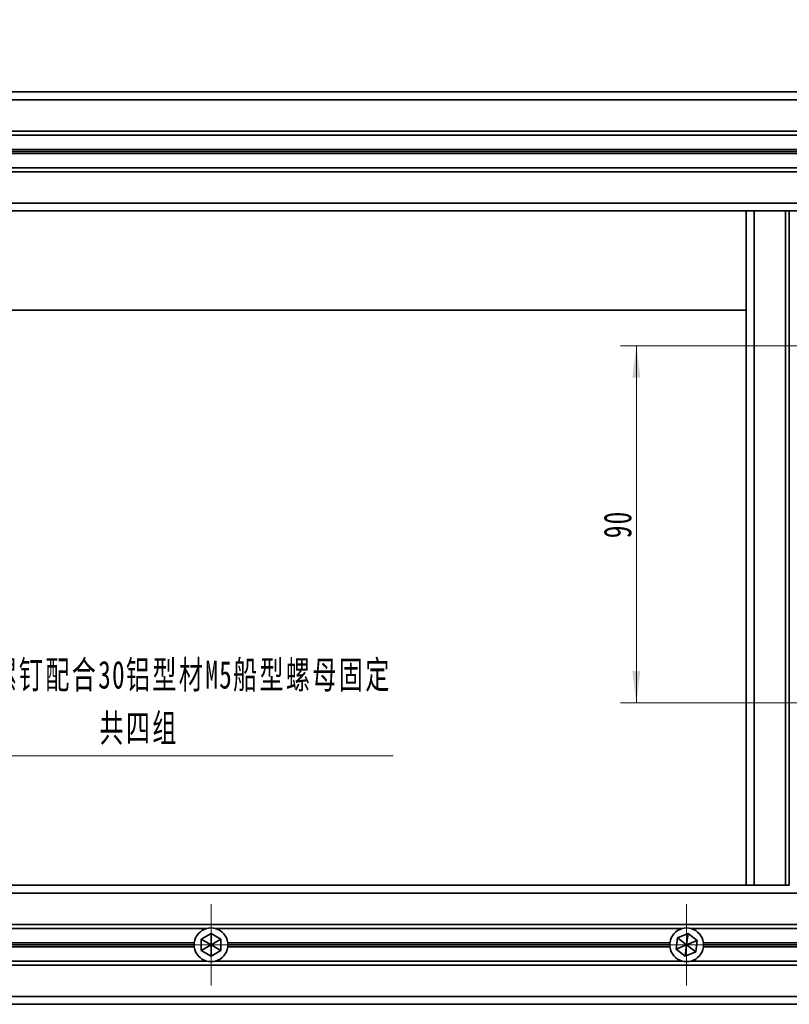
# Model space of a CAD drawing. Header units: millimetres. Extents: x -594 to 594, y -420 to 420.
# Tile 38 of 64: x -277 to -180, y 202 to 326. Entities that reach past the tile are written whole.
import ezdxf

# ---------------------------------------------------------------- set-up
doc = ezdxf.new("R2010")
doc.units = ezdxf.units.MM
doc.linetypes.add('点画线', pattern=[18, 12, -2, 2, -2])
doc.layers.get('0').update_dxf_attribs({"lineweight": 35})
for name, color, linetype, lineweight in [('中心线层', 1, '点画线', 18), ('几何体', 7, 'Continuous', 35), ('尺寸线层', 3, 'Continuous', 18)]:
    doc.layers.add(name, color=color, linetype=linetype, lineweight=lineweight)
doc.styles.add('标准', font='txt', dxfattribs={"width": 0.667})
doc.dimstyles.new('GB_尺寸', dxfattribs={"dimtxt": 3.5, "dimasz": 4, "dimexe": 2, "dimexo": 0, "dimtad": 1, "dimdsep": 46, "dimtxsty": '标准', "dimblk": '_CAXARROW', "dimcen": 0, "dimdle": 6, "dimazin": 2, "dimtfac": 0.707107, "dimtdec": 3, "dimtmove": 2, "dimatfit": 3, "dimfxl": 0, "dimfrac": 2, "dimtolj": 1, "dimtzin": 0, "dimarcsym": 0})

# ---------------------------------------------------------------- blocks, each defined once
blk = doc.blocks.new('*X18')
at = {"layer": '尺寸线层', "linetype": 'Continuous'}
for points in [[(-365.19, 360.07), (-361.19, 360.57), (-361.19, 359.57)], [(-140.19, 360.07), (-144.19, 360.57), (-144.19, 359.57)]]:
    blk.add_hatch(color=0, dxfattribs=at).paths.add_polyline_path(points, flags=0)
at = {"layer": '尺寸线层', "color": 0, "linetype": 'Continuous'}
for p, q in [((-365.19, 285.28), (-365.19, 362.07)), ((-140.19, 285.28), (-140.19, 362.07)), ((-365.19, 360.07), (-140.19, 360.07))]:
    blk.add_line(p, q, dxfattribs=at)
at = {"layer": '尺寸线层', "color": 0, "insert": (-252.69, 362.42), "char_height": 3.5, "width": 9.4793, "attachment_point": 5, "line_spacing_factor": 1.15057, "style": '标准'}
blk.add_mtext('\\T1.1;450', dxfattribs=at)
blk = doc.blocks.new('_CAXARROW')
blk.add_hatch(color=0).paths.add_polyline_path([(0, 0), (-1, 0.125), (-1, -0.125)], flags=0)
blk = doc.blocks.new('*X26')
at = {"layer": '尺寸线层', "linetype": 'Continuous'}
blk.add_hatch(color=0, dxfattribs=at).paths.add_polyline_path([(-125.13, 15.1), (-121.2, 14.21), (-121.54, 13.27)], flags=0)
at = {"layer": '尺寸线层', "color": 0, "linetype": 'Continuous'}
blk.add_line((-125.13, 15.1), (-83.37, 0), dxfattribs=at)
at = {"layer": '尺寸线层', "color": 0}
blk.add_line((-83.37, 0), (32.05, 0), dxfattribs=at)
at = {"layer": '尺寸线层', "color": 0, "insert": (0, 6.69), "char_height": 3.5, "width": 128.2082, "attachment_point": 5, "line_spacing_factor": 1.15057, "style": '标准'}
blk.add_mtext('\\T1.1;此两处的螺钉配合30铝型材M5船型螺母固定\\P共四组', dxfattribs=at)
blk = doc.blocks.new('*X30')
at = {"layer": '尺寸线层', "linetype": 'Continuous'}
for points in [[(-199.04, 285.28), (-199.54, 281.28), (-198.54, 281.28)], [(-199.04, 240.28), (-199.54, 244.28), (-198.54, 244.28)]]:
    blk.add_hatch(color=0, dxfattribs=at).paths.add_polyline_path(points, flags=0)
at = {"layer": '尺寸线层', "color": 0, "linetype": 'Continuous'}
for p, q in [((-140.19, 285.28), (-201.04, 285.28)), ((-199.04, 240.28), (-199.04, 285.28)), ((-140.19, 240.28), (-201.04, 240.28))]:
    blk.add_line(p, q, dxfattribs=at)
at = {"layer": '尺寸线层', "color": 0, "insert": (-201.39, 262.78), "char_height": 3.5, "width": 7, "attachment_point": 5, "rotation": 90, "line_spacing_factor": 1.15057, "style": '标准'}
blk.add_mtext('\\T1.1;90', dxfattribs=at)

msp = doc.modelspace()

# ---------------------------------------------------------------- linework, layer by layer
at = {"layer": '中心线层'}
for p, q in [((-252.695, 204.656), (-252.695, 214.906)), ((-192.695, 204.656), (-192.695, 214.906)), ((-257.82, 209.781), (-247.57, 209.781)), ((-197.82, 209.781), (-187.57, 209.781))]:
    msp.add_line(p, q, dxfattribs=at)
at = {"layer": '几何体'}
for p, q in [((-146.195, 317.281), (-305.677, 317.281)), ((-305.156, 316.281), (-146.195, 316.281)), ((-146.195, 312.331), (-303.282, 312.331)), ((-146.195, 311.831), (-303.065, 311.831)), ((-146.195, 310.041), (-302.322, 310.041)), ((-146.195, 309.781), (-302.219, 309.781)), ((-302.116, 309.521), (-146.195, 309.521)), ((-146.195, 307.731), (-301.441, 307.731)), ((-301.261, 307.231), (-146.195, 307.231)), ((-146.195, 303.281), (-299.978, 303.281)), ((-299.69, 302.281), (-185.195, 302.281)), ((-185.195, 302.281), (-185.195, 217.281)), ((-184.195, 302.281), (-185.195, 302.281)), ((-184.195, 217.281), (-184.195, 302.281)), ((-184.195, 302.281), (-180.245, 302.281)), ((-180.245, 302.281), (-180.245, 217.281)), ((-180.245, 302.281), (-179.745, 302.281)), ((-179.745, 302.281), (-175.645, 302.281)), ((-179.745, 302.281), (-179.745, 217.281)), ((-185.195, 289.781), (-320.195, 289.781)), ((-185.195, 217.281), (-320.195, 217.281)), ((-185.195, 217.281), (-184.195, 217.281)), ((-180.245, 217.281), (-184.195, 217.281)), ((-179.745, 217.281), (-180.245, 217.281)), ((-380.378, 216.281), (-125.012, 216.281)), ((-129.04, 212.331), (-376.35, 212.331)), ((-253.255, 211.831), (-312.135, 211.831)), ((-253.945, 210.503), (-252.695, 211.224)), ((-252.695, 211.224), (-251.445, 210.503)), ((-252.695, 209.781), (-252.695, 211.224)), ((-193.255, 211.831), (-252.135, 211.831)), ((-193.839, 210.661), (-192.505, 211.212)), ((-192.505, 211.212), (-192.695, 209.781)), ((-192.505, 211.212), (-191.361, 210.332)), ((-129.479, 211.831), (-192.135, 211.831)), ((-254.804, 210.041), (-310.586, 210.041)), ((-254.82, 209.781), (-310.57, 209.781)), ((-253.945, 209.059), (-253.945, 210.503)), ((-253.945, 210.503), (-252.695, 209.781)), ((-253.945, 209.059), (-252.695, 209.781)), ((-251.445, 210.503), (-252.695, 209.781)), ((-251.445, 209.059), (-252.695, 209.781)), ((-252.695, 208.338), (-252.695, 209.781)), ((-251.445, 210.503), (-251.445, 209.059)), ((-194.804, 210.041), (-250.586, 210.041)), ((-194.82, 209.781), (-250.57, 209.781)), ((-194.029, 209.23), (-193.839, 210.661)), ((-194.029, 209.23), (-192.695, 209.781)), ((-193.839, 210.661), (-192.695, 209.781)), ((-192.885, 208.35), (-192.695, 209.781)), ((-192.695, 209.781), (-191.361, 210.332)), ((-191.551, 208.901), (-192.695, 209.781)), ((-191.361, 210.332), (-191.551, 208.901)), ((-130.945, 210.041), (-190.586, 210.041)), ((-131.144, 209.781), (-190.57, 209.781)), ((-310.586, 209.521), (-254.804, 209.521)), ((-252.695, 208.338), (-253.945, 209.059)), ((-251.445, 209.059), (-252.695, 208.338)), ((-250.586, 209.521), (-194.804, 209.521)), ((-192.885, 208.35), (-194.029, 209.23)), ((-191.551, 208.901), (-192.885, 208.35)), ((-190.586, 209.521), (-131.34, 209.521)), ((-253.255, 207.731), (-312.135, 207.731)), ((-193.255, 207.731), (-252.135, 207.731)), ((-132.612, 207.731), (-192.135, 207.731)), ((-372.447, 207.231), (-132.943, 207.231)), ((-135.224, 203.281), (-370.165, 203.281)), ((-369.674, 202.281), (-135.716, 202.281))]:
    msp.add_line(p, q, dxfattribs=at)
for centre, start, end in [((-252.695, 209.781), 105.26773, 172.97731), ((-252.695, 209.781), 74.73227, 105.26773), ((-252.695, 209.781), 7.02269, 74.73227), ((-192.695, 209.781), 105.26773, 172.97731), ((-192.695, 209.781), 74.73227, 105.26773), ((-192.695, 209.781), 7.02269, 74.73227), ((-252.695, 209.781), 172.97731, 180), ((-252.695, 209.781), 180, 187.02269), ((-252.695, 209.781), 0, 7.02269), ((-252.695, 209.781), 352.97731, 360), ((-192.695, 209.781), 172.97731, 180), ((-192.695, 209.781), 180, 187.02269), ((-192.695, 209.781), 360, 7.02269), ((-192.695, 209.781), 352.97731, 360), ((-252.695, 209.781), 187.02269, 254.73227), ((-252.695, 209.781), 285.26773, 352.97731), ((-192.695, 209.781), 187.02269, 254.73227), ((-192.695, 209.781), 285.26773, 352.97731), ((-252.695, 209.781), 254.73227, 285.26773), ((-192.695, 209.781), 254.73227, 285.26773)]:
    msp.add_arc(centre, 2.125, start, end, dxfattribs=at)

# ---------------------------------------------------------------- block references
at = {"layer": '尺寸线层'}
msp.add_blockref('*X26', (-261.764, 233.592), dxfattribs=at)

# ---------------------------------------------------------------- dimensions: what is measured, and where the dimension line sits
dim = msp.add_linear_dim(base=(-140.195, 360.067), p1=(-365.195, 285.281), p2=(-140.195, 285.281), text='450', dimstyle='GB_尺寸', override={"dimscale": 1, "dimsah": 1, "dimtfac": 1, "dimtfill": 1, "dimtzin": 0}, dxfattribs=at)
dim.commit()
dim.dimension.update_dxf_attribs({"geometry": '*X18', "text_midpoint": (-252.695, 362.423)})
dim = msp.add_linear_dim(base=(-199.036, 285.281), p1=(-140.195, 240.281), p2=(-140.195, 285.281), angle=90, text='90', dimstyle='GB_尺寸', override={"dimscale": 1, "dimsah": 1, "dimtfac": 1, "dimtfill": 1, "dimtzin": 0}, dxfattribs=at)
dim.commit()
dim.dimension.update_dxf_attribs({"geometry": '*X30', "text_midpoint": (-201.392, 262.781)})

doc.saveas('drawing.dxf')
